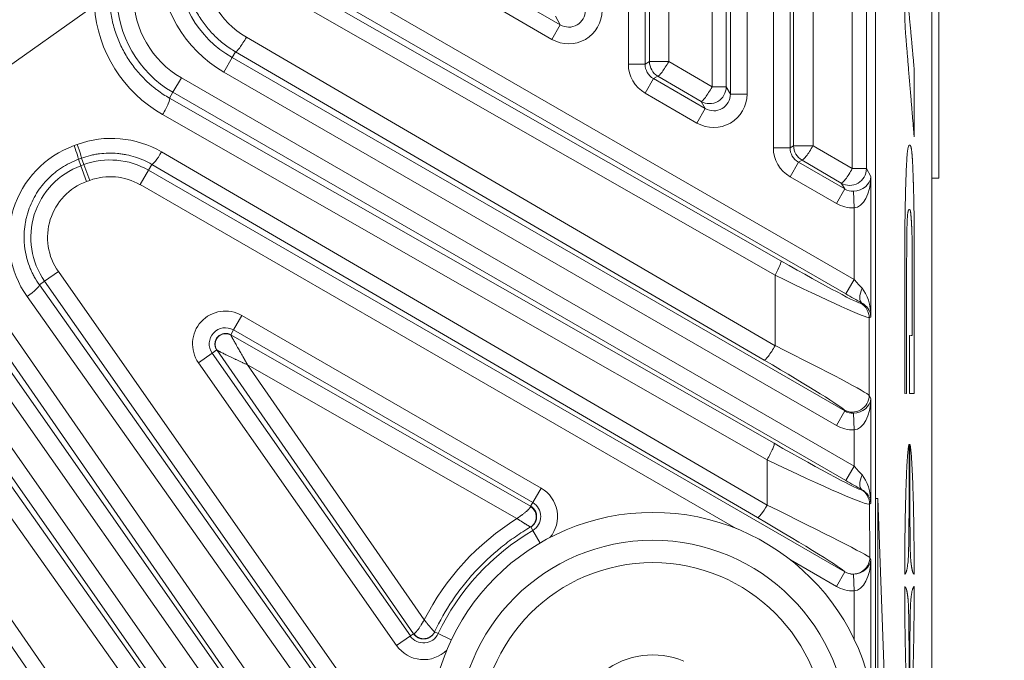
# Model space of a CAD drawing. Header units: millimetres. Extents: x 4 to 836, y 5 to 589.
# Tile 87 of 96: x 691 to 708, y 350 to 362. Entities that reach past the tile are written whole.
import ezdxf

# ---------------------------------------------------------------- set-up
doc = ezdxf.new("R2010")
doc.units = ezdxf.units.MM
doc.layers.add('1', color=7, linetype='Continuous', true_color=0xffffff)
doc.styles.add('ideas_simplex', font='simplex.shx')
doc.dimstyles.get("Standard").update_dxf_attribs({"dimtxt": 0.18, "dimasz": 0.18, "dimexe": 0.18, "dimexo": 0.0625, "dimgap": 0.09, "dimtad": 0, "dimtih": 1, "dimtoh": 1, "dimdec": 4, "dimzin": 0, "dimdsep": 46, "dimtxsty": 'Standard', "dimcen": 0.09, "dimadec": 0, "dimazin": 0, "dimtfac": 1, "dimtdec": 4, "dimtofl": 0, "dimtmove": 0, "dimatfit": 3, "dimfxl": 1, "dimtolj": 1, "dimtzin": 0, "dimarcsym": 0})

# ---------------------------------------------------------------- blocks, each defined once
blk = doc.blocks.new('_U0')
at = {"layer": '1', "color": 152, "lineweight": 13}
for p, q in [((691.38954, 365.845245), (731.686212, 365.845245)), ((706.799851, 319.684079), (731.686212, 319.684079))]:
    blk.add_line(p, q, dxfattribs=at)
at = {"layer": '1', "color": 27, "lineweight": 13}
blk.add_line((729.686212, 365.845245), (729.686212, 319.684079), dxfattribs=at)
at = {"layer": '1', "color": 87, "lineweight": 25}
for p, q in [((728.186212, 351.352162), (722.561212, 351.352162)), ((722.561212, 351.352162), (722.561212, 349.852162)), ((728.186212, 349.852162), (728.186212, 351.352162)), ((722.561212, 335.677162), (722.561212, 334.177162)), ((728.186212, 334.177162), (728.186212, 335.677162)), ((722.561212, 334.177162), (728.186212, 334.177162))]:
    blk.add_line(p, q, dxfattribs=at)
at = {"layer": '1', "color": 27, "lineweight": 18}
for points in [[(729.686212, 365.845245), (730.215193, 362.845247), (729.157231, 362.845243)], [(729.686212, 319.684079), (729.157231, 322.684077), (730.215193, 322.684081)]]:
    blk.add_solid(points, dxfattribs=at)
at = {"layer": '1', "color": 87, "linetype": 'Continuous', "lineweight": 25, "char_height": 3, "attachment_point": 7, "rotation": 90, "line_spacing_factor": 1.204819, "style": 'ideas_simplex'}
for s, insert in [('\\W1.1692;1.817', (728.032712, 335.624662)), ('\\W1.2097;46,2', (720.720212, 337.109662))]:
    blk.add_mtext(s, dxfattribs=dict(at, insert=insert))
blk = doc.blocks.new('_U7')
at = {"layer": '1', "color": 152, "lineweight": 13}
for p, q in [((682.550705, 374.684079), (750.582511, 374.684079)), ((706.799851, 319.684079), (750.582511, 319.684079))]:
    blk.add_line(p, q, dxfattribs=at)
at = {"layer": '1', "color": 27, "lineweight": 13}
blk.add_line((748.582511, 319.684079), (748.582511, 374.684079), dxfattribs=at)
at = {"layer": '1', "color": 87, "lineweight": 25}
for p, q in [((747.082511, 354.922815), (741.457511, 354.922815)), ((741.457511, 354.922815), (741.457511, 353.422815)), ((747.082511, 353.422815), (747.082511, 354.922815)), ((741.457511, 339.247815), (741.457511, 337.747815)), ((747.082511, 337.747815), (747.082511, 339.247815)), ((741.457511, 337.747815), (747.082511, 337.747815))]:
    blk.add_line(p, q, dxfattribs=at)
at = {"layer": '1', "color": 27, "lineweight": 18}
for points in [[(748.582511, 374.684079), (749.111492, 371.684081), (748.05353, 371.684077)], [(748.582511, 319.684079), (748.05353, 322.684077), (749.111492, 322.684081)]]:
    blk.add_solid(points, dxfattribs=at)
at = {"layer": '1', "color": 87, "linetype": 'Continuous', "lineweight": 25, "char_height": 3, "attachment_point": 7, "rotation": 90, "line_spacing_factor": 1.204819, "style": 'ideas_simplex'}
for s, insert in [('\\W1.1692;2.165', (746.929011, 339.195315)), ('\\W1.0642;55', (739.616511, 343.650315))]:
    blk.add_mtext(s, dxfattribs=dict(at, insert=insert))

msp = doc.modelspace()

# ---------------------------------------------------------------- linework, layer by layer
at = {"layer": '1', "color": 27, "linetype": 'Continuous', "lineweight": 18}
for p, q in [((706.041, 348.956), (706.041, 400.412)), ((692.016, 361.763), (687.698, 358.699)), ((694.481, 355.87), (699.859, 352.798)), ((697.76, 350.507), (694.232, 355.599))]:
    msp.add_line(p, q, dxfattribs=at)
at = {"layer": '1', "color": 27, "linetype": 'Continuous', "lineweight": 13}
for p, q in [((705.627, 358.852), (705.627, 390.516)), ((705.88, 390.516), (705.88, 358.852)), ((704.211, 359.226), (704.211, 390.142)), ((704.511, 390.142), (704.511, 359.226)), ((704.575, 359.264), (704.575, 390.105)), ((704.922, 390.105), (704.922, 359.264)), ((703.441, 360.191), (703.441, 389.178)), ((703.74, 389.178), (703.74, 360.191)), ((703.113, 360.319), (703.113, 389.049)), ((703.366, 389.049), (703.366, 360.319)), ((701.611, 360.728), (701.611, 388.641)), ((701.911, 388.641), (701.911, 360.728)), ((701.989, 360.773), (701.989, 388.595)), ((702.336, 388.595), (702.336, 360.773)), ((695.99, 362.448), (705.661, 356.865)), ((695.725, 362.122), (704.346, 357.199)), ((705.511, 356.605), (695.84, 362.188)), ((699.361, 362.027), (700.391, 361.432)), ((704.243, 356.939), (695.622, 361.862)), ((700.241, 361.172), (699.211, 361.767)), ((700.391, 361.432), (700.302, 361.586)), ((700.391, 361.432), (700.241, 361.172)), ((694.763, 361.21), (704.243, 355.676)), ((694.566, 360.95), (694.506, 360.846)), ((704.046, 355.416), (694.566, 360.95)), ((694.356, 360.586), (694.506, 360.846)), ((694.506, 360.846), (705.491, 354.504)), ((701.911, 360.728), (701.611, 360.728)), ((701.911, 360.728), (701.989, 360.773)), ((702.336, 360.773), (701.989, 360.773)), ((702.336, 360.773), (703.113, 360.319)), ((705.341, 354.244), (694.356, 360.586)), ((693.446, 360.222), (693.596, 360.482)), ((693.596, 360.482), (705.661, 353.516)), ((702.061, 360.468), (701.911, 360.208)), ((702.139, 360.513), (702.061, 360.468)), ((702.061, 360.468), (702.991, 359.931)), ((702.917, 360.06), (702.139, 360.513)), ((693.446, 360.222), (693.385, 360.117)), ((705.511, 353.256), (693.446, 360.222)), ((702.841, 359.671), (701.911, 360.208)), ((703.366, 360.319), (703.113, 360.319)), ((703.366, 360.319), (703.441, 360.191)), ((703.74, 360.191), (703.441, 360.191)), ((693.385, 360.117), (704.223, 353.925)), ((702.991, 359.931), (702.917, 360.06)), ((704.098, 353.63), (693.259, 359.822)), ((702.991, 359.931), (702.841, 359.671)), ((691.673, 359.267), (691.728, 359.287)), ((693.242, 359.152), (704.102, 352.816)), ((704.211, 359.226), (704.511, 359.226)), ((704.511, 359.226), (704.575, 359.264)), ((704.922, 359.264), (704.575, 359.264)), ((704.922, 359.264), (705.627, 358.852)), ((691.806, 359.04), (691.751, 359.02)), ((691.751, 359.02), (691.794, 358.903)), ((691.849, 358.924), (691.806, 359.04)), ((693.067, 358.928), (693.007, 358.824)), ((703.927, 352.591), (693.067, 358.928)), ((704.511, 358.707), (704.661, 358.967)), ((704.725, 359.004), (704.661, 358.967)), ((704.661, 358.967), (705.491, 358.488)), ((705.43, 358.592), (704.725, 359.004)), ((691.794, 358.903), (691.849, 358.924)), ((691.898, 358.622), (691.794, 358.903)), ((691.953, 358.642), (691.849, 358.924)), ((692.858, 358.565), (693.007, 358.824)), ((693.007, 358.824), (705.491, 351.617)), ((705.88, 358.852), (705.627, 358.852)), ((705.88, 358.852), (705.961, 358.712)), ((691.953, 358.642), (691.898, 358.622)), ((705.341, 358.228), (704.511, 358.707)), ((705.491, 358.488), (705.43, 358.592)), ((705.961, 358.712), (705.961, 356.196)), ((703.544, 352.395), (692.858, 358.565)), ((705.341, 358.228), (705.491, 358.488)), ((705.651, 358.447), (705.661, 358.148)), ((705.661, 356.865), (705.661, 358.148)), ((689.348, 357.646), (699.575, 342.882)), ((688.976, 357.437), (700.532, 340.934)), ((699.305, 342.745), (689.078, 357.508)), ((700.286, 340.762), (688.73, 357.265)), ((691.391, 357.004), (691.145, 356.832)), ((691.391, 357.004), (698.484, 346.873)), ((691.145, 356.832), (691.05, 356.765)), ((702.036, 341.278), (691.145, 356.832)), ((704.243, 355.676), (704.243, 356.939)), ((705.661, 356.865), (705.511, 356.605)), ((691.05, 356.765), (700.796, 342.995)), ((688.658, 356.547), (699.23, 341.45)), ((700.575, 342.788), (690.829, 356.559)), ((688.315, 356.307), (697.689, 343.06)), ((698.984, 341.278), (688.413, 356.375)), ((705.779, 356.437), (705.793, 356.445)), ((694.531, 355.958), (694.681, 356.218)), ((694.681, 356.218), (700.046, 353.121)), ((705.961, 356.196), (705.929, 356.177)), ((705.929, 356.177), (705.929, 354.783)), ((697.444, 342.836), (688.069, 356.083)), ((694.481, 355.87), (694.531, 355.958)), ((699.896, 352.861), (694.531, 355.958)), ((694.232, 355.599), (694.149, 355.541)), ((693.903, 355.369), (694.149, 355.541)), ((694.149, 355.541), (697.702, 350.467)), ((697.456, 350.295), (693.903, 355.369)), ((699.611, 352.573), (694.783, 355.332)), ((694.783, 355.332), (697.952, 350.757)), ((695.79, 342.716), (687.224, 355.082)), ((687.469, 355.202), (696.035, 342.836)), ((705.929, 354.783), (705.961, 354.728)), ((705.961, 354.728), (705.961, 352.847)), ((705.491, 354.504), (705.479, 354.524)), ((705.341, 354.244), (705.491, 354.504)), ((705.661, 354.164), (705.651, 354.463)), ((705.661, 353.516), (705.661, 354.164)), ((704.102, 352.816), (704.098, 353.63)), ((705.511, 353.256), (705.661, 353.516)), ((699.896, 352.861), (700.046, 353.121)), ((705.787, 353.093), (705.793, 353.096)), ((699.859, 352.798), (699.896, 352.861)), ((705.961, 352.847), (705.936, 352.833)), ((705.936, 352.833), (705.94, 351.877)), ((699.897, 352.36), (699.86, 352.423)), ((699.897, 352.36), (700.029, 352.135)), ((705.94, 351.877), (705.961, 351.842)), ((705.341, 351.357), (704.518, 351.833)), ((705.961, 351.842), (705.961, 349.527)), ((705.341, 351.357), (705.491, 351.617)), ((705.491, 351.617), (705.491, 351.617)), ((705.661, 351.277), (705.651, 351.576)), ((705.661, 350.406), (705.661, 351.277)), ((697.456, 350.295), (697.702, 350.467)), ((697.702, 350.467), (697.76, 350.507)), ((698.138, 350.539), (698.201, 350.509)), ((698.436, 350.397), (698.201, 350.509))]:
    msp.add_line(p, q, dxfattribs=at)
at = {"layer": '1', "color": 252, "linetype": 'Continuous', "lineweight": 18}
for p, q in [((707.051, 368.675), (707.051, 358.693)), ((707.176, 368.684), (707.176, 358.684)), ((707.051, 327.684), (707.051, 358.693)), ((707.051, 358.684), (707.176, 358.684))]:
    msp.add_line(p, q, dxfattribs=at)
at = {"layer": '1', "color": 18, "linetype": 'Continuous', "lineweight": 18}
for p, q in [((706.041, 352.935), (706.086, 352.935)), ((706.086, 352.935), (706.086, 338.118)), ((706.21, 349.402), (706.086, 352.935))]:
    msp.add_line(p, q, dxfattribs=at)
at = {"layer": '1', "color": 7, "linetype": 'Continuous', "lineweight": 18}
msp.add_line((706.566, 351.575), (706.576, 351.575), dxfattribs=at)
at = {"layer": '1', "color": 9, "linetype": 'Continuous', "lineweight": 18}
for radius in [4, 3.5]:
    msp.add_circle((702.051, 348.684), radius, dxfattribs=at)
at = {"layer": '1', "color": 9, "linetype": 'Continuous', "lineweight": 13}
msp.add_circle((702.051, 348.684), 3.1, dxfattribs=at)
at = {"layer": '1', "color": 27, "linetype": 'Continuous', "lineweight": 13}
for centre, radius, start, end in [((695.501, 362.569), 2.29, 180, 240), ((694.451, 361.963), 2.01, 180, 240), ((694.451, 361.963), 1.71, 180, 240), ((692.322, 357.638), 1.37, 60, 110.2005), ((692.267, 357.618), 1.37, 110.2005, 215), ((692.267, 357.618), 1.07, 110.2005, 215), ((692.322, 357.638), 1.07, 60, 110.2005), ((694.386, 355.707), 0.59, 60, 215), ((694.386, 355.707), 0.29, 60, 215), ((699.751, 352.61), 0.59, 320.1273, 60), ((699.751, 352.61), 0.29, 300.3629, 60), ((702.051, 348.684), 4.26, 120.3629, 154.6371), ((697.939, 350.633), 0.29, 215, 334.6371), ((697.939, 350.633), 0.59, 215, 314.8727)]:
    msp.add_arc(centre, radius, start, end, dxfattribs=at)
at = {"layer": '1', "color": 27, "linetype": 'Continuous', "lineweight": 18}
msp.add_arc((695.501, 362.569), 1.99, 180, 240, dxfattribs=at)
at = {"layer": '1', "color": 9, "linetype": 'Continuous', "lineweight": 18}
msp.add_arc((702.051, 348.684), 1.443, 67.4773, 127.4773, dxfattribs=at)
at = {"layer": '1', "color": 27, "linetype": 'Continuous', "lineweight": 13}
for centre, major_axis, ratio, start_param, end_param in [((695.556, 362.569), (-1.574, 0), 0.999985, 0, 1.042414), ((694.468, 361.938), (-1.41, 1.987), 0.999987, 1.022058, 2.005391), ((700.54, 361.693), (0.301, -0.521), 0.99757, 5.237042, 7.329329), ((700.54, 361.693), (-0.151, 0.262), 0.992751, 2.095449, 4.187736), ((694.716, 361.21), (-0.151, -0.259), 0.135523, 0.035232, 1.649742), ((702.211, 360.728), (-0.52, -0.3), 0.999188, 5.759938, 6.806432), ((702.211, 360.728), (-0.26, -0.15), 0.997569, 5.759938, 6.806432), ((702.289, 360.773), (0.15, -0.26), 0.999188, 4.189142, 5.235636), ((702.289, 360.773), (0.151, 0.259), 0.135523, 3.176824, 4.791334), ((703.14, 360.192), (0.301, -0.521), 0.99757, 5.237042, 7.329329), ((703.066, 360.319), (0.26, 0.15), 0.99757, 3.666246, 5.758532), ((703.066, 360.319), (0.151, 0.259), 0.135523, 3.176824, 4.791334), ((703.14, 360.192), (-0.151, 0.262), 0.992751, 2.095449, 4.187736), ((693.235, 359.857), (0.149, 0.26), 0.129405, 4.652393, 6.247983), ((692.342, 357.61), (-1.033, 1.456), 0.999987, 5.13785, 6.017267), ((691.703, 359.322), (-0.103, 0.282), 0.037783, 3.176524, 4.574549), ((692.287, 357.59), (-1.033, 1.456), 0.999987, 6.017267, 7.852706), ((691.648, 359.301), (-0.103, 0.282), 0.037783, 3.176524, 4.574549), ((693.217, 359.187), (0.151, 0.259), 0.129939, 3.176798, 4.653577), ((704.811, 359.227), (-0.52, -0.3), 0.999188, 5.759938, 6.806432), ((704.811, 359.227), (-0.26, -0.15), 0.997569, 5.759938, 6.806432), ((704.875, 359.264), (0.15, -0.26), 0.999188, 4.189142, 5.235636), ((704.875, 359.264), (0.151, 0.259), 0.135523, 3.176824, 4.791334), ((705.58, 358.852), (0.26, 0.15), 0.99757, 3.666246, 5.758532), ((705.58, 358.852), (0.151, 0.259), 0.135523, 3.176824, 4.791334), ((705.661, 358.712), (-0.293, -0.074), 0.867936, 1.321379, 2.857269), ((705.661, 358.712), (-0.015, -0.565), 0.530559, 0.048596, 1.584486), ((705.64, 358.748), (-0.151, 0.262), 0.992751, 2.095449, 2.651846), ((705.64, 358.748), (0.301, -0.521), 0.99757, 5.237042, 5.793439), ((704.196, 356.939), (0.149, 0.261), 0.136261, 4.790033, 6.24795), ((704.08, 357.42), (-1.7, 0.983), 0.030233, 1.745351, 3.124161), ((703.93, 357.161), (-2, 0.982), 0.027617, 1.741441, 3.120251), ((705.661, 356.889), (-0.3, 0.347), 0.034508, 1.610732, 2.100128), ((690.805, 356.593), (-0.245, -0.173), 0.14241, 1.570978, 3.106326), ((705.943, 356.705), (-0.146, -0.262), 0.422034, 4.94282, 6.24468), ((705.661, 356.196), (-0.014, 0.588), 0.509647, 4.70013, 5.746624), ((705.511, 356.629), (-0.6, 0.347), 0.030233, 1.588271, 2.077666), ((705.629, 356.177), (0.15, -0.26), 0.999188, 1.047549, 2.094043), ((705.661, 356.196), (-0.267, 0.15), 0.922186, 3.687243, 4.733738), ((704.196, 355.676), (-0.151, -0.259), 0.135523, 0.035232, 1.649742), ((703.93, 355.762), (-2, 0.982), 0.027617, 3.190064, 4.568874), ((703.78, 355.502), (-1.7, 0.983), 0.030233, 3.193974, 4.572784), ((705.629, 354.783), (-0.26, -0.15), 0.99757, 0.524653, 2.61694), ((705.661, 354.728), (-0.293, -0.074), 0.867936, 1.321379, 2.857269), ((705.661, 354.728), (-0.015, -0.565), 0.530559, 0.048596, 1.584486), ((705.64, 354.765), (-0.151, 0.262), 0.992751, 2.095449, 2.651846), ((705.64, 354.765), (0.301, -0.521), 0.99757, 5.237042, 5.793439), ((704.074, 353.665), (0.149, 0.26), 0.129405, 4.652393, 6.247983), ((704.084, 354.073), (-1.704, 0.98), 0.030298, 1.670422, 3.12404), ((703.934, 353.814), (-2.004, 0.98), 0.04178, 1.673469, 3.127088), ((705.661, 353.54), (-0.3, 0.347), 0.034508, 1.610732, 2.100128), ((705.943, 353.356), (0.146, 0.262), 0.422034, 1.801227, 3.103087), ((705.661, 352.847), (-0.014, 0.588), 0.509647, 4.70013, 5.746624), ((705.511, 353.281), (-0.6, 0.347), 0.030233, 1.588271, 2.077666), ((705.637, 352.833), (-0.15, 0.26), 0.999188, 4.189142, 5.235636), ((705.661, 352.847), (-0.267, 0.15), 0.922186, 3.687243, 4.733738), ((704.077, 352.851), (0.151, 0.259), 0.129939, 3.176798, 4.653577), ((703.938, 352.863), (-2.004, 0.988), 0.013807, 3.183614, 4.637233), ((702.062, 348.668), (-2.668, 3.76), 0.999987, 6.22647, 6.766617), ((703.788, 352.603), (-1.704, 0.99), 0.03044, 3.194587, 4.648206), ((705.641, 351.877), (0.26, 0.15), 0.99757, 3.666246, 5.758532), ((705.661, 351.842), (-0.293, -0.074), 0.867936, 1.321379, 2.857269), ((705.661, 351.842), (-0.015, -0.565), 0.530559, 0.048596, 1.584486), ((705.64, 351.878), (-0.151, 0.262), 0.992751, 2.095449, 2.651846), ((705.64, 351.878), (-0.301, 0.521), 0.99757, 2.095449, 2.651846)]:
    msp.add_ellipse(centre, major_axis=major_axis, ratio=ratio, start_param=start_param, end_param=end_param, dxfattribs=at)
at = {"layer": '1', "color": 7, "linetype": 'Continuous', "lineweight": 18}
for points, degree, knots in [([(706.686, 362.014), (706.685, 362.014), (706.683, 362.014), (706.679, 362.014), (706.673, 362.014), (706.669, 362.015), (706.669, 362.016), (706.669, 362.033), (706.669, 362.263), (706.669, 362.648), (706.669, 362.648), (706.669, 362.648), (706.649, 362.44), (706.634, 362.275), (706.61, 362.024), (706.61, 362.024), (706.61, 362.024), (706.641, 361.679), (706.685, 361.203), (706.721, 360.814), (706.737, 360.631), (706.737, 360.631), (706.737, 360.631), (706.737, 360.315), (706.737, 360.039), (706.737, 359.75), (706.737, 359.411), (706.737, 359.411), (706.737, 359.411), (706.725, 359.554), (706.72, 359.621), (706.702, 359.834), (706.669, 360.231), (706.629, 360.708), (706.606, 360.989), (706.58, 361.294), (706.58, 361.302), (706.57, 361.419), (706.563, 361.697), (706.563, 362.043), (706.563, 362.37), (706.57, 362.639), (706.58, 362.764), (706.58, 362.764), (706.58, 362.764), (706.58, 362.764), (706.58, 362.764), (706.58, 362.764), (706.58, 362.765), (706.58, 362.766)], 8, [0, 0, 0, 0, 0, 0, 0, 0, 0, 0.00961, 0.033766, 0.057922, 0.082078, 0.106234, 0.130389, 0.154545, 0.178701, 0.202857, 0.227013, 0.251169, 0.275325, 0.29948, 0.323636, 0.347792, 0.371948, 0.396104, 0.42026, 0.444416, 0.468571, 0.492727, 0.516883, 0.541039, 0.565195, 0.589351, 0.613506, 0.637662, 0.661818, 0.685974, 0.71013, 0.734286, 0.758442, 0.782597, 0.806753, 0.830909, 0.855065, 0.879221, 0.903377, 0.927532, 0.951688, 0.975844, 1, 1, 1, 1, 1, 1, 1, 1, 1]), ([(706.577, 354.82), (706.576, 354.82), (706.574, 354.82), (706.57, 354.82), (706.567, 354.82), (706.567, 354.82), (706.567, 354.82), (706.567, 355.483), (706.567, 356.21), (706.567, 356.952), (706.567, 356.981), (706.567, 357.644), (706.573, 358.153), (706.582, 358.457), (706.592, 358.814), (706.606, 359.104), (706.626, 359.277), (706.651, 359.277), (706.676, 359.277), (706.69, 359.197), (706.7, 359.096), (706.707, 358.987), (706.716, 358.786), (706.726, 358.449), (706.733, 358.191), (706.737, 357.798), (706.738, 357.279), (706.738, 357.279), (706.738, 357), (706.738, 357), (706.738, 357), (706.738, 356.63), (706.737, 356.314), (706.737, 355.88), (706.737, 355.435), (706.737, 355.145), (706.737, 354.82), (706.737, 354.82), (706.737, 354.82), (706.727, 354.82), (706.719, 354.82), (706.705, 354.82), (706.693, 354.82), (706.686, 354.82), (706.683, 354.82), (706.683, 354.82)], 6, [0, 0, 0, 0, 0, 0, 0, 0.010572, 0.036609, 0.062645, 0.088681, 0.114718, 0.140754, 0.16679, 0.192826, 0.218863, 0.244899, 0.270935, 0.296972, 0.323008, 0.349044, 0.37508, 0.401117, 0.427153, 0.453189, 0.479226, 0.505262, 0.531298, 0.557335, 0.583371, 0.609407, 0.635443, 0.66148, 0.687516, 0.713552, 0.739589, 0.765625, 0.791661, 0.817698, 0.843734, 0.86977, 0.895806, 0.921843, 0.947879, 0.973915, 0.999952, 1, 1, 1, 1, 1, 1, 1]), ([(706.65, 358.121), (706.648, 358.121), (706.643, 358.12), (706.633, 358.111), (706.62, 358.082), (706.611, 357.974), (706.605, 357.774), (706.601, 357.434), (706.601, 356.909), (706.601, 356.837), (706.601, 356.287), (706.601, 355.75), (706.601, 355.291), (706.601, 354.82), (706.601, 354.82), (706.601, 354.82), (706.596, 354.82), (706.591, 354.82), (706.588, 354.82), (706.587, 354.82)], 6, [0, 0, 0, 0, 0, 0, 0, 0.042793, 0.118079, 0.193364, 0.26865, 0.343936, 0.419221, 0.494507, 0.569793, 0.645078, 0.720364, 0.79565, 0.870936, 0.946221, 1, 1, 1, 1, 1, 1, 1]), ([(706.703, 356.794), (706.703, 356.824), (706.703, 356.884), (706.703, 356.988), (706.703, 357.234), (706.701, 357.5), (706.698, 357.659), (706.693, 357.8), (706.685, 357.92), (706.68, 358.012), (706.673, 358.072), (706.668, 358.099), (706.663, 358.109), (706.661, 358.113)], 6, [0, 0, 0, 0, 0, 0, 0, 0.127686, 0.255373, 0.383059, 0.510746, 0.638432, 0.766118, 0.893805, 1, 1, 1, 1, 1, 1, 1]), ([(706.697, 355.857), (706.697, 355.857), (706.698, 355.857), (706.701, 355.857), (706.703, 355.857), (706.703, 355.857), (706.703, 355.857), (706.703, 356.045), (706.703, 356.301), (706.703, 356.58), (706.703, 356.699), (706.703, 356.763), (706.703, 356.794)], 6, [0, 0, 0, 0, 0, 0, 0, 0.028736, 0.190613, 0.352491, 0.514368, 0.676245, 0.838123, 1, 1, 1, 1, 1, 1, 1]), ([(706.675, 354.82), (706.673, 354.82), (706.669, 354.82), (706.664, 354.82), (706.658, 354.82), (706.652, 354.82), (706.652, 354.82), (706.652, 354.82), (706.652, 355.091), (706.652, 355.332), (706.652, 355.58), (706.652, 355.847), (706.652, 355.857), (706.652, 355.857), (706.655, 355.857), (706.657, 355.857), (706.659, 355.857)], 6, [0, 0, 0, 0, 0, 0, 0, 0.051677, 0.148744, 0.245811, 0.342878, 0.439944, 0.537011, 0.634078, 0.731145, 0.828212, 0.925278, 1, 1, 1, 1, 1, 1, 1]), ([(706.668, 355.857), (706.669, 355.857), (706.673, 355.857), (706.677, 355.857), (706.68, 355.857), (706.684, 355.857), (706.687, 355.857), (706.689, 355.857), (706.689, 355.857)], 6, [0, 0, 0, 0, 0, 0, 0, 0.336777, 0.962865, 1, 1, 1, 1, 1, 1, 1]), ([(706.733, 351.576), (706.732, 351.577), (706.729, 351.578), (706.721, 351.584), (706.704, 351.61), (706.678, 351.766), (706.669, 351.895), (706.667, 351.994), (706.665, 352.072), (706.662, 352.294), (706.659, 352.69), (706.656, 353.269), (706.656, 353.67), (706.656, 353.908), (706.656, 353.908), (706.656, 353.908), (706.656, 353.908), (706.656, 353.908), (706.656, 353.908), (706.657, 353.907)], 5, [0, 0, 0, 0, 0, 0, 0.055848, 0.123288, 0.190727, 0.258166, 0.325606, 0.393045, 0.460485, 0.527924, 0.595364, 0.662803, 0.730242, 0.797682, 0.865121, 0.932561, 1, 1, 1, 1, 1, 1]), ([(706.657, 353.907), (706.657, 353.907), (706.658, 353.905), (706.66, 353.9), (706.666, 353.883), (706.68, 353.792), (706.694, 353.601), (706.711, 353.246), (706.724, 352.818), (706.733, 352.244), (706.736, 351.856), (706.737, 351.622), (706.737, 351.587), (706.737, 351.579), (706.736, 351.577), (706.736, 351.577)], 5, [0, 0, 0, 0, 0, 0, 0.094671, 0.189342, 0.284013, 0.378684, 0.473355, 0.568025, 0.662696, 0.757367, 0.852038, 0.946709, 1, 1, 1, 1, 1, 1]), ([(706.647, 349.022), (706.646, 349.023), (706.645, 349.024), (706.643, 349.029), (706.638, 349.045), (706.627, 349.11), (706.616, 349.229), (706.605, 349.399), (706.598, 349.568), (706.592, 349.725), (706.586, 349.883), (706.582, 350.044), (706.577, 350.281), (706.573, 350.489), (706.57, 350.713), (706.568, 350.922), (706.567, 351.116), (706.566, 351.302), (706.566, 351.336), (706.566, 351.354), (706.568, 351.354), (706.569, 351.354), (706.571, 351.352), (706.572, 351.351), (706.573, 351.351)], 5, [0, 0, 0, 0, 0, 0, 0.052025, 0.10405, 0.156075, 0.2081, 0.260125, 0.31215, 0.364175, 0.4162, 0.468225, 0.52025, 0.572275, 0.6243, 0.676325, 0.72835, 0.780376, 0.832401, 0.884426, 0.936451, 0.988476, 1, 1, 1, 1, 1, 1]), ([(706.575, 351.349), (706.575, 351.348), (706.578, 351.346), (706.584, 351.338), (706.595, 351.319), (706.611, 351.256), (706.623, 351.161), (706.631, 351.086), (706.635, 350.983), (706.636, 350.935), (706.639, 350.794), (706.643, 350.519), (706.645, 350.081), (706.647, 349.658), (706.647, 349.327), (706.647, 349.121), (706.647, 349.075), (706.647, 349.042), (706.647, 349.021), (706.647, 349.021), (706.647, 349.021), (706.647, 349.021), (706.647, 349.021), (706.647, 349.022), (706.647, 349.022)], 5, [0, 0, 0, 0, 0, 0, 0.025641, 0.076923, 0.128205, 0.179487, 0.230769, 0.282051, 0.333333, 0.384615, 0.435897, 0.487179, 0.538462, 0.589744, 0.641026, 0.692308, 0.74359, 0.794872, 0.846154, 0.897436, 0.948718, 1, 1, 1, 1, 1, 1])]:
    msp.add_open_spline(points, degree=degree, knots=knots, dxfattribs=at)
at = {"layer": '1', "color": 27, "linetype": 'Continuous', "lineweight": 13}
for points, knots in [([(694.566, 360.95), (694.495, 360.992), (694.361, 361.082), (694.239, 361.189), (694.153, 361.276), (694.125, 361.306), (694.071, 361.367), (694.046, 361.399), (693.971, 361.496), (693.926, 361.563), (693.845, 361.704), (693.809, 361.777), (693.746, 361.929), (693.72, 362.006), (693.678, 362.163), (693.662, 362.243), (693.646, 362.364), (693.642, 362.405), (693.637, 362.487), (693.636, 362.528), (693.636, 362.569)], [0, 0, 0, 0, 0.125, 0.25, 0.25, 0.3125, 0.3125, 0.375, 0.375, 0.5, 0.5, 0.625, 0.625, 0.75, 0.75, 0.875, 0.875, 0.9375, 0.9375, 1, 1, 1, 1]), ([(692.313, 361.81), (692.319, 361.723), (692.331, 361.637), (692.357, 361.509), (692.367, 361.467), (692.389, 361.382), (692.402, 361.34), (692.443, 361.216), (692.508, 361.055), (692.591, 360.903), (692.685, 360.756), (692.736, 360.685), (692.845, 360.552), (692.904, 360.488), (692.998, 360.399), (693.046, 360.355), (693.096, 360.314), (693.131, 360.287), (693.148, 360.273), (693.235, 360.208), (693.309, 360.16), (693.385, 360.117)], [0, 0, 0, 0, 0.125, 0.125, 0.1875, 0.1875, 0.25, 0.25, 0.375, 0.5, 0.5, 0.625, 0.625, 0.75, 0.75, 0.8125, 0.84375, 0.84375, 0.875, 0.875, 1, 1, 1, 1]), ([(693.067, 358.928), (693.02, 358.955), (692.923, 359.005), (692.772, 359.062), (692.667, 359.09), (692.587, 359.106), (692.56, 359.111), (692.506, 359.119), (692.479, 359.122), (692.398, 359.13), (692.289, 359.133), (692.181, 359.126), (692.099, 359.115), (692.072, 359.111), (692.018, 359.101), (691.991, 359.095), (691.911, 359.075), (691.858, 359.059), (691.806, 359.04)], [0, 0, 0, 0, 0.125, 0.25, 0.375, 0.375, 0.4375, 0.4375, 0.5, 0.5, 0.625, 0.75, 0.75, 0.8125, 0.8125, 0.875, 0.875, 1, 1, 1, 1]), ([(691.751, 359.02), (691.697, 359), (691.592, 358.955), (691.494, 358.898), (691.422, 358.851), (691.387, 358.826), (691.353, 358.8), (691.33, 358.782), (691.319, 358.773), (691.264, 358.727), (691.181, 358.648), (691.107, 358.561), (691.056, 358.493), (691.04, 358.47), (691.008, 358.422), (690.993, 358.397), (690.949, 358.323), (690.898, 358.221), (690.859, 358.115), (690.834, 358.034), (690.826, 358.006), (690.812, 357.951), (690.806, 357.923), (690.791, 357.839), (690.777, 357.726), (690.775, 357.613), (690.779, 357.529), (690.781, 357.5), (690.787, 357.444), (690.791, 357.415), (690.805, 357.331), (690.829, 357.222), (690.865, 357.115), (690.897, 357.037), (690.909, 357.011), (690.933, 356.96), (690.946, 356.934), (690.987, 356.86), (691.017, 356.812), (691.05, 356.765)], [0, 0, 0, 0, 0.0625, 0.125, 0.125, 0.15625, 0.171875, 0.171875, 0.1875, 0.1875, 0.25, 0.3125, 0.3125, 0.34375, 0.34375, 0.375, 0.375, 0.4375, 0.5, 0.5, 0.53125, 0.53125, 0.5625, 0.5625, 0.625, 0.6875, 0.6875, 0.71875, 0.71875, 0.75, 0.75, 0.8125, 0.875, 0.875, 0.90625, 0.90625, 0.9375, 0.9375, 1, 1, 1, 1]), ([(694.232, 355.599), (694.209, 355.632), (694.198, 355.674), (694.205, 355.757), (694.223, 355.798), (694.281, 355.86), (694.32, 355.881), (694.403, 355.896), (694.446, 355.888), (694.482, 355.869)], [0, 0, 0, 0, 0.25, 0.25, 0.5, 0.5, 0.75, 0.75, 1, 1, 1, 1]), ([(694.482, 355.869), (694.482, 355.868), (694.483, 355.867), (694.484, 355.864), (694.486, 355.86), (694.488, 355.855), (694.491, 355.85), (694.495, 355.844), (694.498, 355.837), (694.503, 355.829), (694.507, 355.821), (694.512, 355.811), (694.518, 355.801), (694.524, 355.79), (694.533, 355.774), (694.547, 355.749), (694.566, 355.715), (694.588, 355.677), (694.616, 355.627), (694.653, 355.562), (694.683, 355.508), (694.702, 355.475), (694.706, 355.467), (694.712, 355.458), (694.717, 355.448), (694.723, 355.438), (694.729, 355.427), (694.736, 355.415), (694.743, 355.403), (694.75, 355.39), (694.758, 355.376), (694.766, 355.362), (694.774, 355.347), (694.78, 355.337), (694.783, 355.332)], [0, 0, 0, 0, 0.016748, 0.033644, 0.050768, 0.068192, 0.085987, 0.104219, 0.122949, 0.142235, 0.162128, 0.182676, 0.203921, 0.225903, 0.248657, 0.302755, 0.362659, 0.428595, 0.500733, 0.615539, 0.751327, 0.764149, 0.778022, 0.792946, 0.80892, 0.825947, 0.844024, 0.863152, 0.883332, 0.904563, 0.926845, 0.950179, 0.974564, 1, 1, 1, 1]), ([(694.232, 355.599), (694.233, 355.598), (694.235, 355.597), (694.241, 355.593), (694.245, 355.591), (694.255, 355.585), (694.26, 355.582), (694.272, 355.576), (694.279, 355.572), (694.294, 355.565), (694.303, 355.56), (694.323, 355.55), (694.333, 355.545), (694.355, 355.534), (694.366, 355.528), (694.389, 355.517), (694.401, 355.511), (694.42, 355.502), (694.428, 355.498), (694.442, 355.491), (694.45, 355.488), (694.472, 355.477), (694.487, 355.47), (694.516, 355.456), (694.539, 355.445), (694.562, 355.434), (694.577, 355.427), (694.585, 355.423), (694.609, 355.412), (694.625, 355.404), (694.657, 355.389), (694.674, 355.382), (694.705, 355.367), (694.721, 355.36), (694.752, 355.346), (694.768, 355.339), (694.783, 355.332)], [0, 0, 0, 0, 0.044558, 0.044558, 0.089115, 0.089115, 0.133673, 0.133673, 0.178231, 0.178231, 0.236549, 0.236549, 0.294867, 0.294867, 0.353185, 0.353185, 0.411503, 0.411503, 0.447724, 0.447724, 0.483945, 0.483945, 0.556388, 0.556388, 0.62883, 0.665051, 0.665051, 0.701272, 0.701272, 0.775954, 0.775954, 0.850636, 0.850636, 0.925318, 0.925318, 1, 1, 1, 1]), ([(699.611, 352.573), (699.614, 352.575), (699.619, 352.579), (699.627, 352.584), (699.634, 352.589), (699.641, 352.594), (699.648, 352.599), (699.654, 352.604), (699.66, 352.608), (699.666, 352.612), (699.671, 352.616), (699.676, 352.62), (699.681, 352.623), (699.685, 352.626), (699.69, 352.629), (699.693, 352.632), (699.697, 352.634), (699.707, 352.642), (699.722, 352.654), (699.743, 352.67), (699.761, 352.685), (699.776, 352.697), (699.789, 352.708), (699.799, 352.718), (699.809, 352.727), (699.817, 352.735), (699.825, 352.743), (699.832, 352.75), (699.839, 352.757), (699.844, 352.764), (699.849, 352.77), (699.853, 352.775), (699.856, 352.78), (699.858, 352.785), (699.859, 352.787), (699.859, 352.788)], [0, 0, 0, 0, 0.02207, 0.043279, 0.063626, 0.083112, 0.101736, 0.1195, 0.136401, 0.152442, 0.16762, 0.181938, 0.195394, 0.207989, 0.219723, 0.230595, 0.240606, 0.249756, 0.318537, 0.383155, 0.443629, 0.49998, 0.542086, 0.583524, 0.62431, 0.664458, 0.703985, 0.742907, 0.781241, 0.819007, 0.856222, 0.892908, 0.929085, 0.964775, 1, 1, 1, 1]), ([(699.858, 352.423), (699.866, 352.427), (699.873, 352.432), (699.887, 352.443), (699.907, 352.461), (699.923, 352.483), (699.949, 352.53), (699.958, 352.566), (699.958, 352.638), (699.949, 352.675), (699.915, 352.74), (699.89, 352.768), (699.859, 352.788)], [0, 0, 0, 0, 0.0625, 0.0625, 0.125, 0.25, 0.25, 0.5, 0.5, 0.75, 0.75, 1, 1, 1, 1]), ([(699.859, 352.798), (699.861, 352.797), (699.865, 352.794), (699.871, 352.79), (699.877, 352.786), (699.883, 352.782), (699.888, 352.778), (699.893, 352.773), (699.898, 352.769), (699.903, 352.764), (699.908, 352.759), (699.913, 352.754), (699.917, 352.749), (699.921, 352.744), (699.925, 352.738), (699.929, 352.733), (699.933, 352.728), (699.936, 352.722), (699.939, 352.716), (699.942, 352.711), (699.945, 352.705), (699.948, 352.699), (699.951, 352.693), (699.953, 352.688), (699.955, 352.682), (699.957, 352.676), (699.959, 352.67), (699.961, 352.664), (699.962, 352.658), (699.963, 352.652), (699.964, 352.646), (699.965, 352.64), (699.966, 352.634), (699.967, 352.628), (699.967, 352.622), (699.967, 352.617), (699.967, 352.609), (699.967, 352.599), (699.966, 352.586), (699.964, 352.574), (699.962, 352.562), (699.959, 352.55), (699.955, 352.537), (699.95, 352.525), (699.945, 352.513), (699.938, 352.502), (699.931, 352.49), (699.924, 352.479), (699.915, 352.468), (699.905, 352.458), (699.895, 352.448), (699.884, 352.439), (699.873, 352.431), (699.864, 352.426), (699.86, 352.423)], [0, 0, 0, 0, 0.01571, 0.031336, 0.046877, 0.062333, 0.077705, 0.092994, 0.108197, 0.123317, 0.138353, 0.153305, 0.168173, 0.182957, 0.197657, 0.212274, 0.226807, 0.241256, 0.255622, 0.269905, 0.284105, 0.298221, 0.312254, 0.326204, 0.340071, 0.353855, 0.367557, 0.381175, 0.394711, 0.408164, 0.421535, 0.434823, 0.448029, 0.461152, 0.474194, 0.487153, 0.50003, 0.526623, 0.553564, 0.580855, 0.608496, 0.636488, 0.664832, 0.693528, 0.722576, 0.751978, 0.781735, 0.811846, 0.842313, 0.873135, 0.904315, 0.935852, 0.967747, 1, 1, 1, 1]), ([(699.611, 352.573), (699.618, 352.569), (699.624, 352.565), (699.637, 352.557), (699.643, 352.553), (699.656, 352.545), (699.662, 352.542), (699.674, 352.534), (699.681, 352.53), (699.693, 352.522), (699.699, 352.518), (699.711, 352.511), (699.717, 352.507), (699.729, 352.5), (699.735, 352.496), (699.747, 352.489), (699.752, 352.485), (699.764, 352.478), (699.77, 352.475), (699.781, 352.467), (699.787, 352.464), (699.797, 352.457), (699.802, 352.454), (699.812, 352.448), (699.816, 352.446), (699.823, 352.442), (699.825, 352.44), (699.83, 352.437), (699.832, 352.436), (699.839, 352.432), (699.842, 352.43), (699.849, 352.427), (699.852, 352.425), (699.856, 352.423), (699.858, 352.423), (699.858, 352.423)], [0, 0, 0, 0, 0.051985, 0.051985, 0.10397, 0.10397, 0.155955, 0.155955, 0.207941, 0.207941, 0.262691, 0.262691, 0.317442, 0.317442, 0.372192, 0.372192, 0.426943, 0.426943, 0.489418, 0.489418, 0.551893, 0.551893, 0.614368, 0.614368, 0.676843, 0.676843, 0.717238, 0.717238, 0.757633, 0.757633, 0.838422, 0.838422, 0.919211, 0.919211, 1, 1, 1, 1]), ([(699.858, 352.423), (699.765, 352.368), (699.674, 352.31), (699.54, 352.217), (699.496, 352.186), (699.41, 352.121), (699.367, 352.087), (699.156, 351.917), (699, 351.769), (698.783, 351.532), (698.713, 351.45), (698.613, 351.323), (698.581, 351.28), (698.517, 351.192), (698.486, 351.148), (698.336, 350.923), (698.23, 350.736), (698.137, 350.54)], [0, 0, 0, 0, 0.125, 0.125, 0.1875, 0.1875, 0.25, 0.25, 0.5, 0.5, 0.625, 0.625, 0.6875, 0.6875, 0.75, 0.75, 1, 1, 1, 1]), ([(699.86, 352.423), (699.86, 352.423), (699.86, 352.423), (699.86, 352.423), (699.859, 352.423), (699.859, 352.423), (699.858, 352.423)], [0, 0, 0, 0, 0.256832, 0.508652, 0.756136, 1, 1, 1, 1]), ([(697.765, 350.506), (697.765, 350.507), (697.766, 350.507), (697.768, 350.507), (697.77, 350.508), (697.772, 350.509), (697.774, 350.51), (697.776, 350.512), (697.779, 350.514), (697.781, 350.516), (697.784, 350.518), (697.787, 350.521), (697.79, 350.524), (697.793, 350.527), (697.796, 350.53), (697.799, 350.534), (697.803, 350.538), (697.807, 350.542), (697.81, 350.546), (697.814, 350.551), (697.818, 350.556), (697.823, 350.561), (697.827, 350.566), (697.831, 350.572), (697.836, 350.578), (697.843, 350.587), (697.853, 350.601), (697.866, 350.62), (697.88, 350.641), (697.891, 350.658), (697.9, 350.671), (697.905, 350.679), (697.911, 350.689), (697.917, 350.7), (697.925, 350.712), (697.933, 350.726), (697.942, 350.741), (697.949, 350.752), (697.952, 350.757)], [0, 0, 0, 0, 0.019084, 0.038296, 0.05764, 0.07712, 0.096738, 0.116498, 0.136405, 0.15646, 0.176668, 0.197031, 0.217553, 0.238236, 0.259084, 0.280099, 0.301285, 0.322643, 0.344177, 0.36589, 0.387783, 0.40986, 0.432122, 0.454573, 0.477214, 0.500047, 0.556429, 0.61691, 0.681513, 0.750255, 0.769518, 0.792196, 0.81829, 0.8478, 0.880726, 0.917068, 0.956826, 1, 1, 1, 1]), ([(697.952, 350.757), (697.954, 350.755), (697.958, 350.75), (697.963, 350.742), (697.969, 350.736), (697.974, 350.729), (697.979, 350.723), (697.984, 350.717), (697.988, 350.712), (697.992, 350.706), (697.996, 350.702), (698, 350.697), (698.003, 350.693), (698.006, 350.689), (698.009, 350.685), (698.012, 350.682), (698.014, 350.679), (698.016, 350.676), (698.023, 350.668), (698.035, 350.653), (698.051, 350.635), (698.064, 350.618), (698.076, 350.605), (698.085, 350.594), (698.093, 350.586), (698.1, 350.577), (698.107, 350.57), (698.113, 350.564), (698.118, 350.558), (698.123, 350.553), (698.127, 350.549), (698.13, 350.546), (698.133, 350.543), (698.135, 350.541), (698.137, 350.54), (698.137, 350.54), (698.137, 350.54)], [0, 0, 0, 0, 0.021733, 0.042583, 0.062553, 0.081642, 0.099852, 0.117183, 0.133635, 0.149209, 0.163906, 0.177726, 0.190669, 0.202737, 0.213929, 0.224245, 0.233687, 0.242255, 0.249948, 0.319016, 0.383672, 0.443951, 0.499888, 0.541969, 0.583386, 0.624154, 0.66429, 0.703812, 0.742736, 0.781081, 0.818863, 0.856102, 0.892816, 0.929023, 0.964745, 1, 1, 1, 1]), ([(697.765, 350.506), (697.787, 350.477), (697.818, 350.453), (697.886, 350.422), (697.925, 350.416), (697.999, 350.423), (698.035, 350.436), (698.081, 350.467), (698.102, 350.486), (698.119, 350.508), (698.129, 350.523), (698.133, 350.532), (698.137, 350.54)], [0, 0, 0, 0, 0.25, 0.25, 0.5, 0.5, 0.75, 0.75, 0.875, 0.9375, 0.9375, 1, 1, 1, 1])]:
    msp.add_open_spline(points, degree=3, knots=knots, dxfattribs=at)
at = {"layer": '1', "color": 27, "linetype": 'Continuous', "lineweight": 18}
for points, knots in [([(694.232, 355.599), (694.231, 355.601), (694.228, 355.605), (694.224, 355.611), (694.221, 355.617), (694.218, 355.623), (694.215, 355.629), (694.212, 355.635), (694.21, 355.641), (694.208, 355.647), (694.206, 355.653), (694.204, 355.659), (694.203, 355.664), (694.202, 355.67), (694.201, 355.676), (694.2, 355.682), (694.199, 355.687), (694.199, 355.693), (694.199, 355.698), (694.198, 355.704), (694.198, 355.709), (694.198, 355.714), (694.199, 355.728), (694.203, 355.751), (694.213, 355.782), (694.228, 355.81), (694.251, 355.84), (694.285, 355.868), (694.333, 355.89), (694.372, 355.896), (694.397, 355.895), (694.408, 355.894), (694.42, 355.893), (694.431, 355.89), (694.444, 355.887), (694.456, 355.882), (694.468, 355.877), (694.476, 355.873), (694.481, 355.87)], [0, 0, 0, 0, 0.013987, 0.027767, 0.041338, 0.054702, 0.067859, 0.080808, 0.09355, 0.106086, 0.118415, 0.130538, 0.142454, 0.154164, 0.165669, 0.176968, 0.188062, 0.19895, 0.209633, 0.220112, 0.230386, 0.240456, 0.250322, 0.314813, 0.377949, 0.439778, 0.500351, 0.597693, 0.699197, 0.805064, 0.825987, 0.84789, 0.870776, 0.894646, 0.919501, 0.945344, 0.972177, 1, 1, 1, 1]), ([(698.138, 350.539), (698.136, 350.537), (698.134, 350.533), (698.131, 350.526), (698.127, 350.52), (698.124, 350.514), (698.12, 350.508), (698.116, 350.503), (698.111, 350.497), (698.107, 350.492), (698.103, 350.487), (698.098, 350.482), (698.093, 350.477), (698.088, 350.472), (698.083, 350.468), (698.078, 350.463), (698.073, 350.459), (698.068, 350.455), (698.062, 350.451), (698.057, 350.448), (698.051, 350.445), (698.045, 350.441), (698.04, 350.438), (698.034, 350.435), (698.028, 350.433), (698.023, 350.43), (698.017, 350.428), (698.011, 350.426), (698.005, 350.424), (697.999, 350.422), (697.993, 350.421), (697.987, 350.419), (697.981, 350.418), (697.975, 350.417), (697.969, 350.416), (697.964, 350.415), (697.956, 350.414), (697.945, 350.414), (697.933, 350.414), (697.921, 350.415), (697.908, 350.416), (697.895, 350.418), (697.883, 350.421), (697.87, 350.425), (697.858, 350.429), (697.845, 350.435), (697.833, 350.441), (697.821, 350.448), (697.81, 350.456), (697.799, 350.465), (697.788, 350.474), (697.778, 350.484), (697.768, 350.495), (697.762, 350.503), (697.76, 350.507)], [0, 0, 0, 0, 0.01571, 0.031336, 0.046877, 0.062333, 0.077705, 0.092994, 0.108197, 0.123317, 0.138353, 0.153305, 0.168173, 0.182957, 0.197657, 0.212274, 0.226807, 0.241256, 0.255622, 0.269905, 0.284105, 0.298221, 0.312254, 0.326204, 0.340071, 0.353855, 0.367557, 0.381175, 0.394711, 0.408164, 0.421535, 0.434823, 0.448029, 0.461152, 0.474194, 0.487153, 0.50003, 0.526623, 0.553564, 0.580855, 0.608496, 0.636488, 0.664832, 0.693528, 0.722576, 0.751978, 0.781735, 0.811846, 0.842313, 0.873135, 0.904315, 0.935852, 0.967747, 1, 1, 1, 1])]:
    msp.add_open_spline(points, degree=3, knots=knots, dxfattribs=at)
at = {"layer": '1', "color": 27, "linetype": 'Continuous', "lineweight": 13}
for points, degree in [([(694.481, 355.87), (694.481, 355.87), (694.481, 355.869), (694.482, 355.869)], 3), ([(694.232, 355.599), (694.232, 355.599)], 1), ([(699.859, 352.798), (699.86, 352.796), (699.86, 352.793), (699.859, 352.788)], 3), ([(697.76, 350.507), (697.761, 350.507), (697.762, 350.506), (697.765, 350.506)], 3), ([(698.137, 350.539), (698.137, 350.539), (698.137, 350.539), (698.138, 350.539)], 3)]:
    msp.add_open_spline(points, degree=degree, dxfattribs=at)
at = {"layer": '1', "color": 7, "linetype": 'Continuous', "lineweight": 18}
for points in [[(706.566, 351.577), (706.566, 351.578), (706.566, 351.58), (706.566, 351.585), (706.566, 351.599), (706.566, 351.626), (706.567, 351.667), (706.567, 351.763), (706.567, 351.861), (706.568, 352.016), (706.57, 352.222), (706.575, 352.576), (706.583, 352.922), (706.592, 353.224), (706.601, 353.452), (706.613, 353.65), (706.619, 353.728), (706.624, 353.789), (706.632, 353.845), (706.636, 353.876), (706.639, 353.886), (706.641, 353.896), (706.643, 353.902), (706.646, 353.906), (706.647, 353.908), (706.647, 353.908), (706.647, 353.9), (706.647, 353.886), (706.647, 353.858), (706.647, 353.827), (706.647, 353.768), (706.647, 353.686), (706.647, 353.246), (706.645, 352.765), (706.643, 352.541), (706.641, 352.299), (706.639, 352.118), (706.636, 351.994), (706.635, 351.926), (706.63, 351.831), (706.62, 351.74), (706.609, 351.67), (706.598, 351.625), (706.588, 351.599), (706.581, 351.588), (706.576, 351.581), (706.572, 351.577), (706.57, 351.576), (706.568, 351.576), (706.567, 351.575), (706.566, 351.575), (706.566, 351.575), (706.566, 351.575), (706.566, 351.575), (706.566, 351.575), (706.566, 351.576), (706.566, 351.577)], [(706.737, 351.351), (706.737, 351.349), (706.737, 351.345), (706.737, 351.335), (706.737, 351.308), (706.737, 351.272), (706.736, 351.071), (706.734, 350.8), (706.73, 350.493), (706.725, 350.202), (706.72, 349.973), (706.713, 349.773), (706.707, 349.591), (706.699, 349.423), (706.687, 349.226), (706.676, 349.114), (706.668, 349.061), (706.662, 349.035), (706.659, 349.026), (706.656, 349.022), (706.656, 349.021), (706.656, 349.059), (706.656, 349.134), (706.656, 349.278), (706.656, 349.498), (706.657, 349.75), (706.658, 349.998), (706.659, 350.247), (706.661, 350.593), (706.665, 350.827), (706.667, 350.935), (706.668, 350.983), (706.671, 351.053), (706.68, 351.168), (706.692, 351.255), (706.709, 351.315), (706.721, 351.342), (706.729, 351.351), (706.734, 351.353), (706.736, 351.354), (706.736, 351.354), (706.737, 351.354), (706.737, 351.354), (706.737, 351.354), (706.737, 351.354), (706.737, 351.354), (706.737, 351.352), (706.737, 351.351)]]:
    msp.add_open_spline(points, degree=6, dxfattribs=at)

# ---------------------------------------------------------------- dimensions: what is measured, and where the dimension line sits
at = {"layer": '1', "color": 87, "linetype": 'Continuous', "lineweight": 25}
for base, p1, p2, angle, text, override, picture, middle in [((748.583, 374.684), (702.925, 319.684), (680.051, 374.684), 90, '<>\\P[\\C87;{\\H1.00x;\\Fsimplex.shx;2.165\\Fsimplex.shx;}\\C87; ]', {"dimtxt": 3, "dimasz": 3, "dimexe": 2, "dimexo": 2.5, "dimgap": 1.5, "dimtad": 1, "dimtih": 0, "dimtoh": 0, "dimdec": 2, "dimlfac": 1, "dimzin": 8, "dimdsep": 44, "dimlunit": 2, "dimtxsty": 'ideas_simplex', "dimsah": 1, "dimse1": 0, "dimse2": 0, "dimsd1": 0, "dimsd2": 0, "dimclrd": 27, "dimclre": 152, "dimclrt": 87, "dimtol": 0, "dimtm": -0.1, "dimtfac": 0.5, "dimtdec": 2, "dimtofl": 1, "dimtmove": 0, "dimtzin": 8, "dimlwd": 13, "dimlwe": 13}, '_U7', (748.583, 346.335)), ((729.686, 365.845), (702.648, 319.684), (688.89, 365.845), 270, '<>\\P[\\C87;{\\H1.00x;\\Fsimplex.shx;1.817\\Fsimplex.shx;}\\C87; ]', {"dimtxt": 3, "dimasz": 3, "dimexe": 2, "dimexo": 2.5, "dimgap": 1.5, "dimtad": 1, "dimtih": 0, "dimtoh": 0, "dimdec": 1, "dimlfac": 1, "dimzin": 8, "dimdsep": 44, "dimlunit": 2, "dimtxsty": 'ideas_simplex', "dimsah": 1, "dimse1": 0, "dimse2": 0, "dimsd1": 0, "dimsd2": 0, "dimclrd": 27, "dimclre": 152, "dimclrt": 87, "dimtol": 0, "dimtm": -0.1, "dimtfac": 0.5, "dimtdec": 2, "dimtofl": 1, "dimtmove": 0, "dimtzin": 8, "dimlwd": 13, "dimlwe": 13}, '_U0', (729.686, 342.765))]:
    dim = msp.add_linear_dim(base=base, p1=p1, p2=p2, angle=angle, text=text, dimstyle='Standard', override=override, dxfattribs=at)
    dim.commit()
    dim.dimension.update_dxf_attribs({"geometry": picture, "text_midpoint": middle, "dimtype": 160})

doc.saveas('drawing.dxf')
